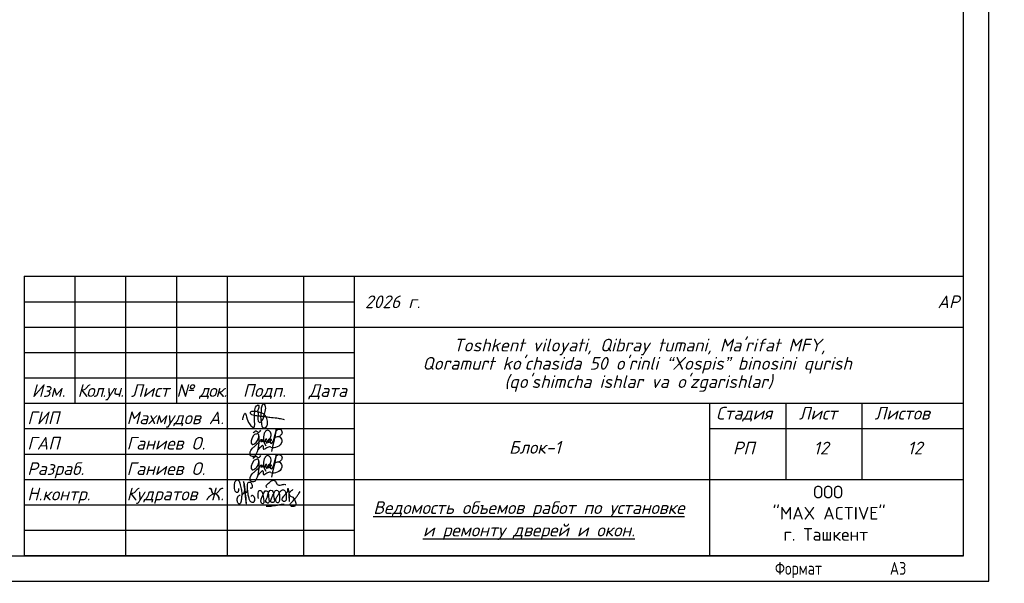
# Model space of a CAD drawing. Header units: millimetres. Extents: x 1112040 to 6903494, y -332921 to -150905.
# Tile 144 of 153: x 2131956 to 2151346, y -241982 to -230887. Entities that reach past the tile are written whole.
import ezdxf
from ezdxf.enums import TextEntityAlignment as Align

# ---------------------------------------------------------------- set-up
doc = ezdxf.new("R2010")
doc.units = ezdxf.units.MM
doc.styles.get("Standard").update_dxf_attribs({"font": 'isocpeui.ttf'})
doc.styles.add('style1', font='isocpeui.ttf', dxfattribs={"height": 80})
doc.styles.add('Tahoma', font='tahoma.ttf')
doc.styles.add('ГОСТ 2.304', font='CS_Gost2304.shx')
doc.styles.add('ГОСТ 250', font='isocpeui.ttf', dxfattribs={"height": 250})
doc.styles.add('ГОСТ 300', font='isocpeui.ttf', dxfattribs={"height": 250})

# ---------------------------------------------------------------- blocks, each defined once
blk = doc.blocks.new('A$C4c4061ee')
at = {"color": 184, "lineweight": 30}
blk.add_spline([(-39.7, -7.1), (-36.8, 4), (-34, 7.9), (-31.2, -0.1), (-24.1, -16.2), (-16.7, -23.5), (-13.9, -23.5), (-12.5, -17.9), (-12.5, 12.7), (-8.3, 24.8), (-4.4, 27), (-3.4, 21.4), (-5.7, 12.9), (-4.4, 8), (-4.4, -10), (-2, -12.6), (3.3, -10), (9.6, 6.1), (12.6, 19.5), (7.6, 28.9), (4.7, 26.6), (2.4, 16.6), (1.1, -1.2), (2.9, -14.2), (6.8, -24.8), (10.9, -24.8), (15, -21.3), (16.5, -17.2), (16.5, -9.9), (12, 2), (5.9, 7.4), (-2.7, 10.3), (-10, 12.1), (-17, 12.1), (-21.5, 11.2), (-22.5, 7.7), (-20, 5.4), (-14, 3.7), (-0.7, 1.8), (11, 0.5), (22.2, -1.2), (37.6, -2.6), (43.5, -3.6), (49.3, -4.5), (54.9, -6.4)], degree=3, dxfattribs=at)
blk = doc.blocks.new('x2')
at = {"color": 184, "lineweight": 30}
for points in [[(78585, 16823), (78585, 16800), (78578, 16780), (78566, 16779), (78552, 16793), (78544, 16821), (78544, 16860), (78552, 16896), (78564, 16910), (78580, 16912), (78601, 16877), (78616, 16818), (78621, 16768), (78619, 16720), (78611, 16676), (78602, 16660), (78593, 16657), (78581, 16669), (78573, 16701), (78576, 16724), (78584, 16740), (78594, 16748), (78603, 16750)], [(78621, 16751), (78648, 16780), (78651, 16827), (78645, 16873), (78641, 16894), (78640, 16890), (78642, 16883), (78649, 16847), (78651, 16827), (78656, 16789), (78660, 16746), (78664, 16706), (78667, 16672), (78670, 16661), (78668, 16666), (78667, 16673), (78662, 16732), (78659, 16755), (78657, 16779), (78656, 16786), (78664, 16778), (78674, 16781), (78681, 16806), (78681, 16850), (78685, 16876), (78696, 16889), (78711, 16888), (78728, 16865), (78731, 16843), (78727, 16825), (78716, 16823), (78709, 16824)], [(78886, 16827), (78881, 16847), (78905, 16877), (78937, 16904), (78959, 16908), (78977, 16898), (78986, 16880), (78997, 16864), (79013, 16858), (79041, 16860), (79061, 16865), (79080, 16864), (79086, 16862)], [(78681, 16802), (78685, 16767), (78695, 16721), (78707, 16692), (78720, 16679), (78739, 16676), (78754, 16683), (78761, 16706), (78756, 16725), (78748, 16738), (78736, 16746), (78724, 16744), (78721, 16737)], [(78797, 16717), (78799, 16789), (78806, 16801), (78818, 16800), (78841, 16772), (78848, 16732), (78854, 16681), (78849, 16663), (78835, 16661), (78825, 16677), (78828, 16710), (78841, 16744), (78856, 16774), (78870, 16795), (78889, 16793), (78903, 16760), (78909, 16701), (78909, 16673), (78892, 16667), (78877, 16683), (78882, 16713), (78895, 16740), (78901, 16769), (78910, 16791), (78930, 16803), (78950, 16791), (78958, 16755), (78963, 16717), (78965, 16682), (78952, 16673), (78932, 16676), (78931, 16706), (78946, 16742), (78966, 16782), (78978, 16800), (79002, 16799), (79017, 16771), (79021, 16716), (79017, 16685), (79006, 16671), (78991, 16674), (78983, 16708), (78998, 16742), (79019, 16775), (79039, 16800), (79068, 16805), (79086, 16776), (79091, 16716), (79082, 16687), (79061, 16684), (79050, 16697), (79066, 16740), (79088, 16767), (79107, 16798), (79110, 16823), (79111, 16819), (79125, 16691), (79125, 16695), (79121, 16755), (79122, 16767), (79132, 16785), (79154, 16805), (79162, 16810), (79158, 16808)], [(79121, 16760), (79131, 16746), (79145, 16737), (79160, 16728), (79174, 16710), (79187, 16686), (79192, 16665), (79190, 16644), (79182, 16633), (79161, 16630), (79145, 16632), (79135, 16643), (79134, 16657), (79144, 16670), (79157, 16684), (79172, 16700), (79187, 16716), (79206, 16740), (79225, 16769), (79240, 16791)], [(78879, 16636), (78919, 16635), (78966, 16642), (79009, 16647), (79042, 16654), (79068, 16654)]]:
    blk.add_spline(points, degree=3, dxfattribs=at)
blk = doc.blocks.new('Odil Ganiyev')
at = {"color": 184, "lineweight": 30}
for points in [[(278218, -189288), (278220, -189298), (278251, -189229), (278258, -189294), (278315, -189206), (278295, -189231), (278320, -189288), (278380, -189198), (278355, -189239), (278384, -189286), (278449, -189192), (278428, -189223), (278438, -189281), (278515, -189197), (278494, -189208), (278505, -189282), (278604, -188932), (278563, -189514)], [(278009, -189095), (278081, -189029), (278139, -189055), (278204, -188993)], [(278174, -189155), (278173, -189633), (278135, -189699), (278036, -189702), (278008, -189605), (278074, -189469), (278128, -189405), (278218, -189288)], [(278213, -189509), (278316, -189388), (278340, -189483), (278421, -189425), (278521, -189382)]]:
    blk.add_spline(points, degree=3, dxfattribs=at)
for points, knots in [([(278396, -189316), (278466, -189243), (278495, -189145), (278487, -189009), (278378, -188944), (278332, -188998), (278319, -189020), (278305, -189050), (278280, -189134), (278300, -189288), (278388, -189386)], [0, 0, 0, 0, 210.331661, 341.544209, 437.993539, 521.209993, 521.209993, 521.209993, 602.643394, 823.015149, 823.015149, 823.015149, 823.015149]), ([(278604, -188939), (278630, -188908), (278658, -188890), (278746, -188897), (278776, -188980), (278743, -189054), (278691, -189101), (278617, -189118)], [0, 0, 0, 0, 59.301687, 137.83445, 232.671471, 306.955654, 371.443461, 371.443461, 371.443461, 371.443461]), ([(278093, -189111), (278063, -189124), (277979, -189180), (277976, -189469), (278121, -189357), (278159, -189260), (278167, -189222)], [0, 0, 0, 0, 84.01965, 319.3343, 434.006974, 519.963926, 519.963926, 519.963926, 519.963926]), ([(278167, -189222), (278181, -189151), (278171, -189084), (278111, -189103), (278093, -189111)], [526.826092, 526.826092, 526.826092, 526.826092, 665.559085, 706.396126, 706.396126, 706.396126, 706.396126]), ([(278617, -189118), (278680, -189058), (278780, -189127), (278817, -189262), (278675, -189400), (278595, -189412), (278531, -189410)], [498.211239, 498.211239, 498.211239, 498.211239, 560.962433, 628.560844, 789.184895, 992.203079, 992.203079, 992.203079, 992.203079])]:
    blk.add_open_spline(points, degree=3, knots=knots, dxfattribs=at)
blk = doc.blocks.new('yhtnt')
for p, q in [((1798926, 99518), (1817426, 99518)), ((1798926, 99518), (1798926, 94018)), ((1799926, 99518), (1799926, 97018)), ((1800926, 99518), (1800926, 94018)), ((1801926, 99518), (1801926, 97018)), ((1802926, 99518), (1802926, 94018)), ((1804426, 99518), (1804426, 94018)), ((1805426, 99518), (1805426, 94018)), ((1798926, 99018), (1805426, 99018)), ((1798926, 98518), (1817426, 98518)), ((1798926, 98018), (1805426, 98018)), ((1798926, 97518), (1805426, 97518)), ((1798926, 97018), (1817426, 97018)), ((1812426, 97018), (1812426, 94018)), ((1813926, 97018), (1813926, 95518)), ((1815426, 97018), (1815426, 95518)), ((1798926, 96518), (1805426, 96518)), ((1812426, 96518), (1817426, 96518)), ((1798926, 96018), (1805426, 96018)), ((1798926, 95518), (1817426, 95518)), ((1798926, 95018), (1805426, 95018)), ((1798926, 94518), (1805426, 94518))]:
    blk.add_line(p, q)
blk.add_lwpolyline([(1798926, 94018), (1817426, 94018), (1817426, 99518)])
for name, p, xscale, yscale, zscale in [('A$C4c4061ee', (1803575, 96752), 8.662286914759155, 8.662286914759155, 8.662286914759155), ('x2', (1656826, 64020), 1.86192246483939, 1.86192246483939, 1.86192246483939)]:
    blk.add_blockref(name, p, dxfattribs=dict(xscale=xscale, yscale=yscale, zscale=zscale))
at = {"xscale": 0.7425847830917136, "yscale": 0.7425847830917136, "zscale": 0.7425847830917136, "rotation": 351.5695638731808}
for p in [(1619809, 265602), (1619809, 265102)]:
    blk.add_blockref('Odil Ganiyev', p, dxfattribs=at)
at = {"linetype": 'Continuous', "lineweight": 25, "style": 'ГОСТ 250'}
for s, p in [('Изм.', (1799408, 97268)), ('Лист', (1801408, 97268)), ('Подп.', (1803658, 97268)), ('Дата', (1804908, 97268))]:
    blk.add_text(s, height=250, dxfattribs=at).set_placement(p, align=Align.MIDDLE_CENTER)
for s, p in [('ГИП', (1798989, 96606)), ('Махмудов А.', (1800945, 96606)), ('ГАП', (1798989, 96106)), ('Ганиев О.', (1800945, 96106)), ('Разраб.', (1798989, 95606)), ('Ганиев О.', (1800945, 95606)), ('Н.контр.', (1798989, 95106)), ('Кудратов Ж.', (1800945, 95106))]:
    blk.add_text(s, height=250, dxfattribs=at).set_placement(p)
at = {"ltscale": 100, "char_height": 250}
for s, insert, width, attachment_point, style in [('2026 г.                                                                АР ', (1805638, 99140), 11749.81, 1, 'style1'), ('{\\T0.9;Кол.уч.}', (1800431, 97393), 1092.75, 2, 'ГОСТ 250'), ('{\\T0.9;№ док.}', (1802422, 97393), 1092.75, 2, 'ГОСТ 250'), ('Стадия', (1812553, 96947), 1129.18, 1, 'style1'), ('Лист', (1814183, 96947), 750.19, 1, 'style1'), ('Листов', (1815676, 96947), 1093.54, 1, 'style1'), ('Блок-1 ', (1808475, 96275), 3629.97, 1, 'style1'), ('РП', (1812884, 96262), 806.3, 1, 'style1'), ('12', (1816322, 96262), 401.6, 1, 'style1'), ('\\pi2772.81725;{\\fISOCPEUR|b0|i0|c204|p34;ООО \\P\\pi1972.81725;"MAX ACTIVE" \\P\\pi2185.31725;г. Ташкент}', (1811694, 95395), 6095.63, 1, 'ГОСТ 300')]:
    blk.add_mtext(s, dxfattribs=dict(at, insert=insert, width=width, attachment_point=attachment_point, style=style))
at = {"ltscale": 100, "insert": (1805413, 98288), "char_height": 250, "width": 11326.72, "attachment_point": 1, "line_spacing_factor": 0.862598, "style": 'ГОСТ 300'}
blk.add_mtext("\\pi1966.0095;Toshkent viloyati, Qibray tumani, Ma'rifat MFY, \\P\\pi1357.77087;Qoramurt ko'chasida 50 o'rinli “Xospis” binosini qurish \\P\\pi2970.74435;(qo'shimcha ishlar va o'zgarishlar) ", dxfattribs=at)

msp = doc.modelspace()

# ---------------------------------------------------------------- linework, layer by layer
at = {"linetype": 'Continuous', "lineweight": 25, "ltscale": 100}
for points in [[(2109042.1, -241937.9), (2151042.1, -241937.9), (2151042.1, -212237.9), (2109042.1, -212237.9), (2109042.1, -241937.9)], [(2111042.1, -241437.9), (2150542.1, -241437.9), (2150542.1, -212737.9), (2111042.1, -212737.9), (2111042.1, -241437.9)]]:
    msp.add_lwpolyline(points, dxfattribs=at)

# ---------------------------------------------------------------- block references
for p in [(-61777.3, -335255.6), (1782.6, -335255.6), (62589.2, -335255.6), (105926.2, -335255.6), (187900.1, -335255.6), (248916.4, -335255.6), (290916.4, -335255.6), (-341377.3, -335455.6), (-222477.3, -335455.6), (-103577.3, -335455.6), (333116.4, -335455.6)]:
    msp.add_blockref('yhtnt', p)

# ---------------------------------------------------------------- texts
at = {"linetype": 'Continuous', "lineweight": 25, "style": 'ГОСТ 2.304'}
msp.add_text('Формат', height=250, dxfattribs=at).set_placement((2147292.1, -241812.9), align=Align.CENTER)
msp.add_text('A3', height=250, dxfattribs=at).set_placement((2149092.1, -241812.9))
at = {"ltscale": 100, "insert": (1278866.5, -225091.9), "char_height": 812.25, "width": 30724.842, "attachment_point": 1, "line_spacing_factor": 0.862598}
msp.add_mtext("\\pi677.61802;Toshkent viloyati, Qibray tumani, Ma'rifat MFY, Qoramurt \\P\\pi3956.15439;ko'chasida 50 o'rinli “Xospis” binosini qurish \\P\\pi6614.11944;(qo'shimcha ishlar va o'zgarishlar) ", dxfattribs=at)
at = {"ltscale": 100, "attachment_point": 1}
for s, insert, char_height, width, style in [('\\pi3254.13215;Спецификация элементов для устройства козырьков.\\P\\pi8227.35445;(КОЗЫРОК 5 ШТ)', (1823217.4, -231161.1), 432, 21119.961, 'Tahoma'), ('12', (2147588.5, -239194.1), 250, 401.824, 'style1')]:
    msp.add_mtext(s, dxfattribs=dict(at, insert=insert, char_height=char_height, width=width, style=style))
at = {"char_height": 250, "attachment_point": 1}
for s, insert, width, style in [('\\pi-560,l560,t560;{\\T0.95;1.^IКерамогранитная плитка} {\\fTahoma|b0|i0|c162|p34;(}нескользящие{\\fTahoma|b0|i0|c162|p34;) - }600x600x{\\fTahoma|b0|i0|c162|p34;15}мм{\\fTahoma|b0|i0|c162|p34;.} \\P2.^IСтяжка из цементно{\\fTahoma|b0|i0|c162|p34;-}песчаной смеси {\\fTahoma|b0|i0|c162|p34;(}ЦПС{\\fTahoma|b0|i0|c162|p34;)} М{\\fTahoma|b0|i0|c162|p34;200 c }армированием из композитной арматуры {\\fTahoma|b0|i0|c162|p34;Ø4 }АБК ячейкой {\\fTahoma|b0|i0|c162|p34;150}х{\\fTahoma|b0|i0|c162|p34;150}мм{\\fTahoma|b0|i0|c162|p34;-}2{\\fTahoma|b0|i0|c162|p34;0 }мм{\\fTahoma|b0|i0|c162|p34;.} \\P3.^IОбмазочный гидроизоляция\\P4.^IСтяжка из цементно -песчаной смеси (ЦПС) М150-50 мм. \\P5.^IПолиэтиленовая плёнка {\\fTahoma|b0|i0|c162|p34;- 200 }мкм{\\fTahoma|b0|i0|c162|p34;.}\\P6.^IГрунт основание с втрамбованным щебнем крупностью {\\fTahoma|b0|i0|c162|p34;40-60 }мм с   плотностью скелета {\\fTahoma|b0|i0|c162|p34;Pd t > 1,65 }т{\\fTahoma|b0|i0|c162|p34;/}м³ толщ. 130мм{\\fTahoma|b0|i0|c162|p34;.}', (2075440.5, -232751.6), 14259.968, 'Tahoma'), ('\\pi1399.84727;Ведомость отделки \\P\\pi1943.48492; помещений ', (2054774.7, -240073.3), 5794.167, 'style1')]:
    msp.add_mtext(s, dxfattribs=dict(at, insert=insert, width=width, style=style))
at = {"color": 0, "linetype": 'ByBlock', "lineweight": 13, "insert": (1952759.7, -234160.8), "char_height": 225, "width": 11096.096, "attachment_point": 1, "line_spacing_factor": 0.8, "style": 'Tahoma'}
msp.add_mtext('\\pi-810,l810,t810,1215;Масляная окраска металлических поверхностей больших поверхностей [кроме кровель], количество окрасок 2{\\H1.42276x; }', dxfattribs=at)
at = {"color": 0, "ltscale": 75, "insert": (1929562.5, -240170.5), "char_height": 225, "width": 16213.145, "attachment_point": 7, "style": 'Tahoma'}
msp.add_mtext('\\pi2590.67272;{\\T0.95;\\C256;Установка и разборка наружных инвентарных лесов высотой до 16 м трубчатых \\P\\pi6038.7335;для прочих отделочных работ\\H1.07572x; }', dxfattribs=at)
at = {"ltscale": 100, "insert": (2141983.9, -240367.3), "char_height": 250, "width": 6331.028, "attachment_point": 2, "line_spacing_factor": 1.059234, "style": 'ГОСТ 300'}
msp.add_mtext('{\\LВедомость объемов работ по установке} {\\Lи ремонту дверей и окон.}', dxfattribs=at)

doc.saveas('drawing.dxf')
